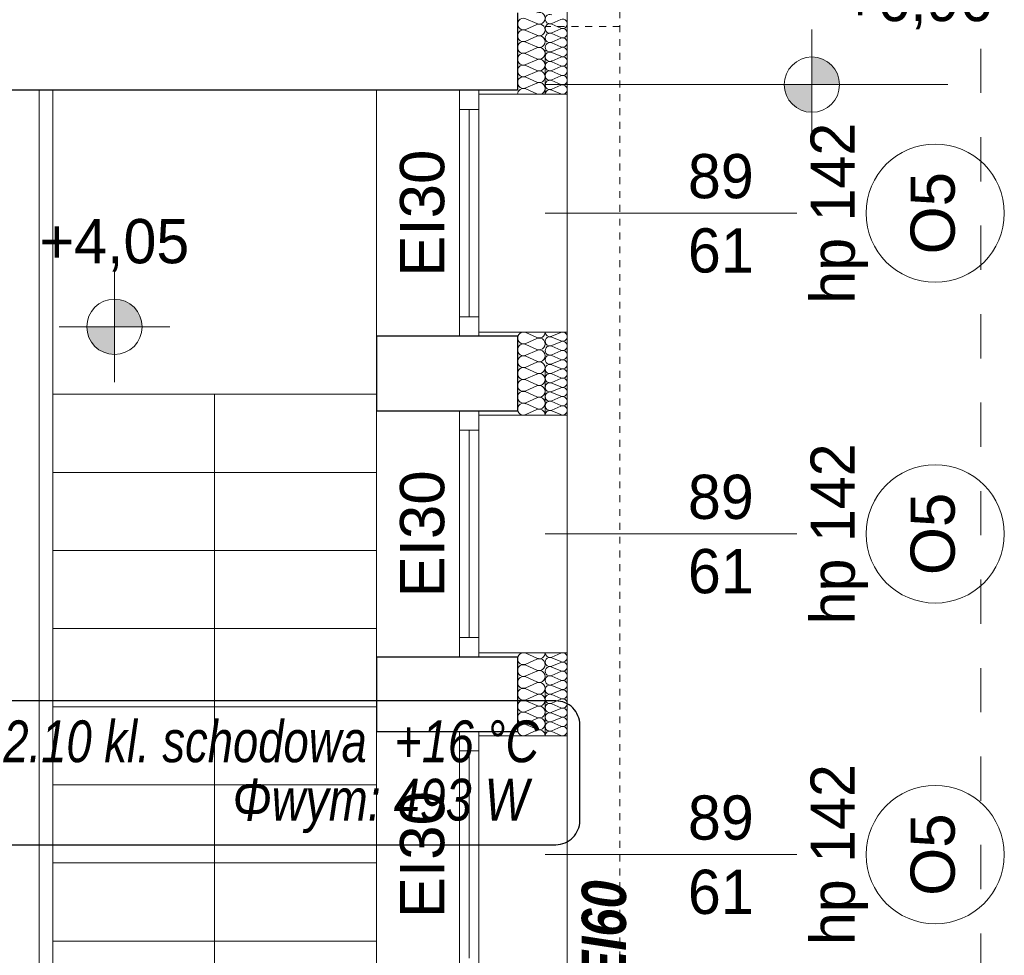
# Model space of a CAD drawing. Extents: x -440864 to -355682, y 13652 to 155872.
# Tile 161 of 179: x -416495 to -412935, y 97776 to 101160. Entities that reach past the tile are written whole.
import ezdxf
from ezdxf.lldxf.tags import DXFTag

# ---------------------------------------------------------------- set-up
doc = ezdxf.new("R2010")
doc.units = 0
doc.header["$MEASUREMENT"] = 0
doc.linetypes.add('Hidden Line', pattern=[50, 25, -25])
doc.linetypes.add('Przerywana', pattern=[320, 160, -160])
for name, color, linetype in [('#podkład', 252, 'Continuous'), ('Arch ocieplenie', 252, 'Continuous'), ('Inwent Izolacje', 252, 'Continuous'), ('INWENT RZĘDNE', 252, 'Continuous'), ('IS_Text_Konstrukcji', 7, 'Continuous')]:
    doc.layers.add(name, color=color, linetype=linetype)
for name, color, linetype, lineweight in [('Arch ocieplenie_Nr_Pióra__44', 252, 'Continuous', 13), ('Arch opisy okien_Nr_Pióra__9', 252, 'Continuous', 13), ('Arch opisy_Nr_Pióra__9', 252, 'Continuous', 13), ('Arch wykończenie_Nr_Pióra__3', 252, 'Continuous', 18), ('INWENT BALUSTRADY_Nr_Pióra__5', 252, 'Continuous', 13), ('INWENT DACH_Nr_Pióra__21', 252, 'Continuous', 9), ('Inwent Izolacje_Nr_Pióra__44', 252, 'Continuous', 13), ('INWENT OPISY_Nr_Pióra__21', 252, 'Continuous', 9), ('INWENT RZĘDNE_Nr_Pióra__21', 252, 'Continuous', 9), ('INWENT WYMIARY_Nr_Pióra__21', 252, 'Continuous', 9), ('INWENT. OKNA_Nr_Pióra__21', 252, 'Continuous', 9), ('INWENT. OKNA_Nr_Pióra__5', 252, 'Continuous', 13), ('INWENT.ŚCIANY_Nr_Pióra__1', 252, 'Continuous', 25), ('INWENT.ŚCIANY_Nr_Pióra__2', 252, 'Continuous', 13), ('INWENT.ŚCIANY_Nr_Pióra__21', 252, 'Continuous', 9), ('INWENT.ŚCIANY_Nr_Pióra__3', 252, 'Continuous', 18), ('Istniejące schody_Nr_Pióra__5', 252, 'Continuous', 13)]:
    doc.layers.add(name, color=color, linetype=linetype, lineweight=lineweight)
doc.styles.add('GENERATED_STYLE_1', font='txt')
doc.styles.add('GENERATED_STYLE_10', font='arial.ttf')
doc.styles.add('GENERATED_STYLE_2', font='txt')
doc.styles.add('GENERATED_STYLE_5', font='txt')
doc.styles.get("Standard").update_dxf_attribs({"font": 'arial.ttf', "width": 0.8, "bigfont": 'BIGFONT.SHX'})
tags = doc.linetypes.add('SOLID', pattern=[10, 10, 0]).pattern_tags.tags
tags[6:7] = [DXFTag(74, 4), DXFTag(75, 0), DXFTag(340, '0'), DXFTag(46, 0.0), DXFTag(50, 0.0), DXFTag(44, 0.0), DXFTag(45, 0.0)]
tags[4:5] = [DXFTag(74, 4), DXFTag(75, 0), DXFTag(340, '0'), DXFTag(46, 0.0), DXFTag(50, 0.0), DXFTag(44, 0.0), DXFTag(45, 0.0)]

# ---------------------------------------------------------------- blocks, each defined once
blk = doc.blocks.new('Izolacja cieplna 14_215', base_point=(-414694.9, 106877.6))
at = {"layer": 'Arch ocieplenie_Nr_Pióra__44', "linetype": 'Continuous'}
for p, q in [((-414665.1, 103001.1), (-414624.7, 102983.5)), ((-414624.7, 102979.9), (-414665.1, 102962.3)), ((-414665.1, 102958.7), (-414624.7, 102941.1)), ((-414624.7, 102937.6), (-414665.1, 102920)), ((-414665.1, 102916.4), (-414624.7, 102898.8)), ((-414624.7, 102895.2), (-414665.1, 102877.6)), ((-414665.1, 102874), (-414624.7, 102856.4)), ((-414624.7, 102852.9), (-414665.1, 102835.3)), ((-414665.1, 102831.7), (-414624.7, 102814.1)), ((-414624.7, 102810.5), (-414665.1, 102792.9)), ((-414665.1, 102789.4), (-414624.7, 102771.7)), ((-414624.7, 102768.2), (-414665.1, 102750.6)), ((-414665.1, 102747), (-414624.7, 102729.4))]:
    blk.add_line(p, q, dxfattribs=at)
for centre, start_param, end_param in [((-414616.2, 103002.9), 4.299595, 8.266775), ((-414673.7, 102981.7), 1.158004, 5.125183), ((-414673.7, 102939.3), 1.158004, 5.125183), ((-414616.2, 102960.5), 4.299595, 8.266775), ((-414673.7, 102897), 1.158004, 5.125183), ((-414616.2, 102918.2), 4.299595, 8.266775), ((-414616.2, 102875.8), 4.299595, 8.266775), ((-414673.7, 102854.7), 1.158004, 5.125183), ((-414616.2, 102833.5), 4.299595, 8.266775), ((-414673.7, 102812.3), 1.158004, 5.125183), ((-414616.2, 102791.1), 4.299595, 8.266775), ((-414673.7, 102770), 1.158004, 5.125183), ((-414616.2, 102748.8), 4.299595, 8.266775), ((-414673.7, 102727.6), 1.158004, 3.141593)]:
    blk.add_ellipse(centre, major_axis=(21.3, 0), ratio=0.995564, start_param=start_param, end_param=end_param, dxfattribs=at)
blk = doc.blocks.new('Izolacja cieplna 14_216', base_point=(-414594.9, 106877.6))
at = {"layer": 'Arch ocieplenie_Nr_Pióra__44', "linetype": 'Continuous'}
for p, q in [((-414538.8, 102998.3), (-414571.1, 102984.2)), ((-414571.1, 102981.3), (-414538.8, 102967.2)), ((-414538.8, 102964.3), (-414571.1, 102950.1)), ((-414571.1, 102947.3), (-414538.8, 102933.1)), ((-414538.8, 102930.3), (-414571.1, 102916.1)), ((-414571.1, 102913.3), (-414538.8, 102899.1)), ((-414538.8, 102896.3), (-414571.1, 102882.1)), ((-414571.1, 102879.3), (-414538.8, 102865.1)), ((-414538.8, 102862.2), (-414571.1, 102848.1)), ((-414571.1, 102845.2), (-414538.8, 102831.1)), ((-414538.8, 102828.2), (-414571.1, 102814.1)), ((-414571.1, 102811.2), (-414538.8, 102797.1)), ((-414538.8, 102794.2), (-414571.1, 102780.1)), ((-414571.1, 102777.2), (-414538.8, 102763.1)), ((-414538.8, 102760.2), (-414571.1, 102746)), ((-414571.1, 102743.2), (-414538.8, 102729))]:
    blk.add_line(p, q, dxfattribs=at)
for centre, start_param, end_param in [((-414577.9, 102999.7), 1.158004, 5.125183), ((-414532, 102982.7), 4.299595, 8.266775), ((-414577.9, 102965.7), 1.158004, 5.125183), ((-414577.9, 102931.7), 1.158004, 5.125183), ((-414532, 102948.7), 4.299595, 8.266775), ((-414577.9, 102897.7), 1.158004, 5.125183), ((-414532, 102914.7), 4.299595, 8.266775), ((-414577.9, 102863.7), 1.158004, 5.125183), ((-414532, 102880.7), 4.299595, 8.266775), ((-414577.9, 102829.7), 1.158004, 5.125183), ((-414532, 102846.7), 4.299595, 8.266775), ((-414577.9, 102795.6), 1.158004, 5.125183), ((-414532, 102812.7), 4.299595, 8.266775), ((-414577.9, 102761.6), 1.158004, 5.125183), ((-414532, 102778.6), 4.299595, 8.266775), ((-414577.9, 102727.6), 1.158004, 3.141593), ((-414532, 102744.6), 4.299595, 8.266775)]:
    blk.add_ellipse(centre, major_axis=(17, 0), ratio=0.999637, start_param=start_param, end_param=end_param, dxfattribs=at)
blk = doc.blocks.new('Izolacja cieplna 14_217', base_point=(-414594.9, 101867.6))
at = {"layer": 'Arch ocieplenie_Nr_Pióra__44', "linetype": 'Continuous'}
for p, q in [((-414538.8, 101866.2), (-414571.1, 101852.3)), ((-414571.1, 101849.5), (-414538.8, 101835.7)), ((-414538.8, 101832.9), (-414571.1, 101819)), ((-414571.1, 101816.2), (-414538.8, 101802.3)), ((-414538.8, 101799.5), (-414571.1, 101785.7)), ((-414571.1, 101782.9), (-414538.8, 101769)), ((-414538.8, 101766.2), (-414571.1, 101752.3)), ((-414571.1, 101749.5), (-414538.8, 101735.7)), ((-414538.8, 101732.9), (-414571.1, 101719)), ((-414571.1, 101716.2), (-414538.8, 101702.3)), ((-414538.8, 101699.5), (-414571.1, 101685.7)), ((-414571.1, 101682.9), (-414538.8, 101669)), ((-414538.8, 101666.2), (-414571.1, 101652.3)), ((-414571.1, 101649.5), (-414538.8, 101635.7)), ((-414538.8, 101632.9), (-414571.1, 101619)), ((-414571.1, 101616.2), (-414538.8, 101602.3)), ((-414538.8, 101599.5), (-414571.1, 101585.7)), ((-414571.1, 101582.9), (-414538.8, 101569))]:
    blk.add_line(p, q, dxfattribs=at)
for centre, start_param, end_param in [((-414577.9, 101834.3), 1.158004, 5.125183), ((-414577.9, 101867.6), 3.141593, 5.125182), ((-414532, 101850.9), 4.299595, 8.266775), ((-414577.9, 101800.9), 1.158004, 5.125183), ((-414532, 101817.6), 4.299595, 8.266775), ((-414577.9, 101767.6), 1.158004, 5.125183), ((-414532, 101784.3), 4.299595, 8.266775), ((-414577.9, 101734.3), 1.158004, 5.125183), ((-414532, 101750.9), 4.299595, 8.266775), ((-414577.9, 101700.9), 1.158004, 5.125183), ((-414532, 101717.6), 4.299595, 8.266775), ((-414577.9, 101667.6), 1.158004, 5.125183), ((-414532, 101684.3), 4.299595, 8.266775), ((-414532, 101650.9), 4.299595, 8.266775), ((-414577.9, 101634.3), 1.158004, 5.125183), ((-414532, 101617.6), 4.299595, 8.266775), ((-414577.9, 101600.9), 1.158004, 5.125183), ((-414532, 101584.3), 4.299595, 8.266775), ((-414577.9, 101567.6), 1.158004, 3.141593)]:
    blk.add_ellipse(centre, major_axis=(17, 0), ratio=0.979564, start_param=start_param, end_param=end_param, dxfattribs=at)
blk = doc.blocks.new('Izolacja cieplna 14_218', base_point=(-414594.9, 100707.6))
at = {"layer": 'Arch ocieplenie_Nr_Pióra__44', "linetype": 'Continuous'}
for p, q in [((-414538.8, 100706.2), (-414571.1, 100692.3)), ((-414571.1, 100689.5), (-414538.8, 100675.7)), ((-414538.8, 100672.9), (-414571.1, 100659)), ((-414571.1, 100656.2), (-414538.8, 100642.3)), ((-414538.8, 100639.5), (-414571.1, 100625.7)), ((-414571.1, 100622.9), (-414538.8, 100609)), ((-414538.8, 100606.2), (-414571.1, 100592.3)), ((-414571.1, 100589.5), (-414538.8, 100575.7)), ((-414538.8, 100572.9), (-414571.1, 100559)), ((-414571.1, 100556.2), (-414538.8, 100542.3)), ((-414538.8, 100539.5), (-414571.1, 100525.7)), ((-414571.1, 100522.9), (-414538.8, 100509)), ((-414538.8, 100506.2), (-414571.1, 100492.3)), ((-414571.1, 100489.5), (-414538.8, 100475.7)), ((-414538.8, 100472.9), (-414571.1, 100459)), ((-414571.1, 100456.2), (-414538.8, 100442.3)), ((-414538.8, 100439.5), (-414571.1, 100425.7)), ((-414571.1, 100422.9), (-414538.8, 100409))]:
    blk.add_line(p, q, dxfattribs=at)
for centre, start_param, end_param in [((-414577.9, 100707.6), 3.141593, 5.125182), ((-414532, 100690.9), 4.299595, 8.266775), ((-414577.9, 100674.3), 1.158004, 5.125183), ((-414532, 100657.6), 4.299595, 8.266775), ((-414577.9, 100640.9), 1.158004, 5.125183), ((-414532, 100624.3), 4.299595, 8.266775), ((-414577.9, 100607.6), 1.158004, 5.125183), ((-414532, 100590.9), 4.299595, 8.266775), ((-414577.9, 100574.3), 1.158004, 5.125183), ((-414532, 100557.6), 4.299595, 8.266775), ((-414577.9, 100540.9), 1.158004, 5.125183), ((-414532, 100524.3), 4.299595, 8.266775), ((-414577.9, 100507.6), 1.158004, 5.125183), ((-414532, 100490.9), 4.299595, 8.266775), ((-414577.9, 100474.3), 1.158004, 5.125183), ((-414577.9, 100440.9), 1.158004, 5.125183), ((-414532, 100457.6), 4.299595, 8.266775), ((-414577.9, 100407.6), 1.158004, 3.141593), ((-414532, 100424.3), 4.299595, 8.266775)]:
    blk.add_ellipse(centre, major_axis=(17, 0), ratio=0.979564, start_param=start_param, end_param=end_param, dxfattribs=at)
blk = doc.blocks.new('Izolacja cieplna 14_339', base_point=(-414594.9, 100407.6))
at = {"layer": 'Inwent Izolacje_Nr_Pióra__44', "linetype": 'Continuous'}
for p, q in [((-414624.7, 100688), (-414665.1, 100705.8)), ((-414665.1, 100666.6), (-414624.7, 100684.4)), ((-414624.7, 100645.1), (-414665.1, 100663)), ((-414665.1, 100623.7), (-414624.7, 100641.5)), ((-414624.7, 100602.3), (-414665.1, 100620.1)), ((-414665.1, 100580.8), (-414624.7, 100598.7)), ((-414624.7, 100559.4), (-414665.1, 100577.2)), ((-414665.1, 100538), (-414624.7, 100555.8)), ((-414624.7, 100516.6), (-414665.1, 100534.4)), ((-414665.1, 100495.1), (-414624.7, 100513)), ((-414624.7, 100473.7), (-414665.1, 100491.5)), ((-414665.1, 100452.3), (-414624.7, 100470.1)), ((-414624.7, 100430.8), (-414665.1, 100448.7)), ((-414665.1, 100409.4), (-414624.7, 100427.2))]:
    blk.add_line(p, q, dxfattribs=at)
for centre, start_param, end_param in [((-414673.7, 100686.2), 5.870392, 9.837571), ((-414616.2, 100707.6), 2.7288, 4.712389), ((-414616.2, 100664.8), 2.7288, 6.695979), ((-414673.7, 100643.3), 5.870392, 9.837571), ((-414616.2, 100621.9), 2.7288, 6.695979), ((-414673.7, 100600.5), 5.870392, 9.837571), ((-414616.2, 100579), 2.7288, 6.695979), ((-414673.7, 100557.6), 5.870392, 9.837571), ((-414673.7, 100514.8), 5.870392, 9.837571), ((-414616.2, 100536.2), 2.7288, 6.695979), ((-414673.7, 100471.9), 5.870392, 9.837571), ((-414616.2, 100493.3), 2.7288, 6.695979), ((-414616.2, 100450.5), 2.7288, 6.695979), ((-414673.7, 100429), 5.870392, 9.837571), ((-414616.2, 100407.6), 4.712389, 6.695979)]:
    blk.add_ellipse(centre, major_axis=(0, 21.4), ratio=0.992498, start_param=start_param, end_param=end_param, dxfattribs=at)
blk = doc.blocks.new('Izolacja cieplna 14_340', base_point=(-414594.9, 101567.6))
at = {"layer": 'Inwent Izolacje_Nr_Pióra__44', "linetype": 'Continuous'}
for p, q in [((-414624.7, 101848), (-414665.1, 101865.8)), ((-414665.1, 101826.6), (-414624.7, 101844.4)), ((-414624.7, 101805.1), (-414665.1, 101823)), ((-414665.1, 101783.7), (-414624.7, 101801.5)), ((-414624.7, 101762.3), (-414665.1, 101780.1)), ((-414665.1, 101740.8), (-414624.7, 101758.7)), ((-414624.7, 101719.4), (-414665.1, 101737.2)), ((-414665.1, 101698), (-414624.7, 101715.8)), ((-414624.7, 101676.6), (-414665.1, 101694.4)), ((-414665.1, 101655.1), (-414624.7, 101673)), ((-414624.7, 101633.7), (-414665.1, 101651.5)), ((-414665.1, 101612.3), (-414624.7, 101630.1)), ((-414624.7, 101590.8), (-414665.1, 101608.7)), ((-414665.1, 101569.4), (-414624.7, 101587.2))]:
    blk.add_line(p, q, dxfattribs=at)
for centre, start_param, end_param in [((-414673.7, 101846.2), 5.870392, 9.837571), ((-414616.2, 101867.6), 2.7288, 4.712389), ((-414616.2, 101824.8), 2.7288, 6.695979), ((-414673.7, 101803.3), 5.870392, 9.837571), ((-414673.7, 101760.5), 5.870392, 9.837571), ((-414616.2, 101781.9), 2.7288, 6.695979), ((-414673.7, 101717.6), 5.870392, 9.837571), ((-414616.2, 101739), 2.7288, 6.695979), ((-414616.2, 101696.2), 2.7288, 6.695979), ((-414673.7, 101674.8), 5.870392, 9.837571), ((-414616.2, 101653.3), 2.7288, 6.695979), ((-414673.7, 101631.9), 5.870392, 9.837571), ((-414616.2, 101610.5), 2.7288, 6.695979), ((-414673.7, 101589), 5.870392, 9.837571), ((-414616.2, 101567.6), 4.712389, 6.695979)]:
    blk.add_ellipse(centre, major_axis=(0, 21.4), ratio=0.992498, start_param=start_param, end_param=end_param, dxfattribs=at)
blk = doc.blocks.new('Koty wysokościowe_33', base_point=(-416152.2, 101886.8))
at = {"layer": 'INWENT RZĘDNE_Nr_Pióra__21', "linetype": 'Continuous'}
for points in [[(-416152.2, 101886.8), (-416052.2, 101886.8), (-416059.8, 101925.1), (-416081.5, 101957.5), (-416113.9, 101979.2), (-416152.2, 101986.8)], [(-416152.2, 101886.8), (-416252.2, 101886.8), (-416244.6, 101848.5), (-416222.9, 101816.1), (-416190.5, 101794.4), (-416152.2, 101786.8)]]:
    blk.add_hatch(color=256, dxfattribs=at).paths.add_polyline_path(points, flags=0)
for p, q in [((-416152.2, 101686.8), (-416152.2, 102086.8)), ((-416352.2, 101886.8), (-415952.2, 101886.8))]:
    blk.add_line(p, q, dxfattribs=at)
blk.add_circle((-416152.2, 101886.8), 100, dxfattribs=at)
at = {"layer": 'INWENT RZĘDNE_Nr_Pióra__21', "insert": (-416423, 102086.8), "char_height": 160, "attachment_point": 7, "style": 'GENERATED_STYLE_2'}
blk.add_mtext('{+4,05}', dxfattribs=at)
blk = doc.blocks.new('Koty wysokościowe_34', base_point=(-413630.6, 102762.6))
at = {"layer": 'INWENT RZĘDNE_Nr_Pióra__21', "linetype": 'Continuous'}
for points in [[(-413630.6, 102762.6), (-413530.6, 102762.6), (-413538.2, 102800.9), (-413559.9, 102833.3), (-413592.4, 102855), (-413630.6, 102862.6)], [(-413630.6, 102762.6), (-413730.6, 102762.6), (-413723, 102724.3), (-413701.3, 102691.9), (-413668.9, 102670.2), (-413630.6, 102662.6)]]:
    blk.add_hatch(color=256, dxfattribs=at).paths.add_polyline_path(points, flags=0)
for p, q in [((-413630.6, 102562.6), (-413630.6, 102962.6)), ((-413830.6, 102762.6), (-413430.6, 102762.6))]:
    blk.add_line(p, q, dxfattribs=at)
blk.add_circle((-413630.6, 102762.6), 100, dxfattribs=at)
at = {"layer": 'INWENT RZĘDNE_Nr_Pióra__21', "insert": (-413518.9, 102962.6), "char_height": 160, "attachment_point": 7, "style": 'GENERATED_STYLE_2'}
blk.add_mtext('{+6,96}', dxfattribs=at)
blk = doc.blocks.new('poddasze')
at = {"layer": 'Arch opisy_Nr_Pióra__9', "color": 252, "linetype": 'Continuous'}
for centre in [(-413184.9, 86460.1), (-413184.9, 85300.1), (-413184.9, 84140.1)]:
    blk.add_circle(centre, 250, dxfattribs=at)
at = {"layer": 'Arch wykończenie_Nr_Pióra__3', "color": 252, "linetype": 'Continuous'}
for p, q in [((-414514.9, 91140.1), (-414514.9, 86890.1)), ((-414514.9, 86030.1), (-414514.9, 85730.1)), ((-414514.9, 84870.1), (-414514.9, 84570.1))]:
    blk.add_line(p, q, dxfattribs=at)
at = {"layer": 'INWENT BALUSTRADY_Nr_Pióra__5', "color": 252, "linetype": 'Continuous'}
blk.add_line((-416424.9, 82415.1), (-416424.9, 86905.1), dxfattribs=at)
at = {"layer": 'INWENT DACH_Nr_Pióra__21', "color": 252, "linetype": 'Hidden Line'}
for p, q in [((-414324.9, 81165.1), (-414324.9, 89495)), ((-414324.9, 87135), (-414594.9, 87135))]:
    blk.add_line(p, q, dxfattribs=at)
at = {"layer": 'INWENT DACH_Nr_Pióra__21', "color": 252, "linetype": 'Continuous'}
blk.add_line((-414594.9, 86925.1), (-413139.4, 86925.1), dxfattribs=at)
at = {"layer": 'INWENT OPISY_Nr_Pióra__21', "color": 252, "linetype": 'Przerywana'}
blk.add_line((-413019.4, 76335.1), (-413019.4, 91715.1), dxfattribs=at)
at = {"layer": 'INWENT. OKNA_Nr_Pióra__5', "color": 252, "linetype": 'Continuous'}
for p, q in [((-414904.9, 86905.1), (-414904.9, 86015.1)), ((-414834.9, 86905.1), (-414904.9, 86905.1)), ((-414834.9, 86905.1), (-414834.9, 86015.1)), ((-414834.9, 86835.1), (-414904.9, 86835.1)), ((-414869.9, 86835.1), (-414869.9, 86085.1)), ((-414594.9, 86460.1), (-413684.9, 86460.1)), ((-414834.9, 86085.1), (-414904.9, 86085.1)), ((-414834.9, 86015.1), (-414904.9, 86015.1)), ((-414904.9, 85745.1), (-414904.9, 84855.1)), ((-414834.9, 85745.1), (-414904.9, 85745.1)), ((-414834.9, 85745.1), (-414834.9, 84855.1)), ((-414834.9, 85675.1), (-414904.9, 85675.1)), ((-414869.9, 85675.1), (-414869.9, 84925.1)), ((-414594.9, 85300.1), (-413684.9, 85300.1)), ((-414834.9, 84925.1), (-414904.9, 84925.1)), ((-414834.9, 84855.1), (-414904.9, 84855.1)), ((-414904.9, 84585.1), (-414904.9, 83695.1)), ((-414834.9, 84585.1), (-414904.9, 84585.1)), ((-414834.9, 84585.1), (-414834.9, 83695.1)), ((-414834.9, 84515.1), (-414904.9, 84515.1)), ((-414869.9, 84515.1), (-414869.9, 83765.1)), ((-414594.9, 84140.1), (-413684.9, 84140.1))]:
    blk.add_line(p, q, dxfattribs=at)
at = {"layer": 'INWENT.ŚCIANY_Nr_Pióra__1', "color": 252, "linetype": 'Continuous'}
for p, q in [((-414694.9, 87185.1), (-414694.9, 86905.1)), ((-415204.9, 86905.1), (-418414.9, 86905.1)), ((-414694.9, 86905.1), (-415204.9, 86905.1)), ((-414694.9, 86015.1), (-415204.9, 86015.1)), ((-415204.9, 86015.1), (-415204.9, 85745.1)), ((-414694.9, 86015.1), (-414694.9, 85745.1)), ((-415204.9, 85745.1), (-414694.9, 85745.1)), ((-415204.9, 84855.1), (-414694.9, 84855.1)), ((-415204.9, 84855.1), (-415204.9, 84585.1)), ((-414694.9, 84855.1), (-414694.9, 84585.1)), ((-415204.9, 84585.1), (-414694.9, 84585.1))]:
    blk.add_line(p, q, dxfattribs=at)
at = {"layer": 'INWENT.ŚCIANY_Nr_Pióra__2', "color": 252, "linetype": 'Przerywana'}
for p, q in [((-414594.9, 86890.1), (-414594.9, 91415.1)), ((-414594.9, 85730.1), (-414594.9, 86030.1)), ((-414594.9, 84570.1), (-414594.9, 84870.1))]:
    blk.add_line(p, q, dxfattribs=at)
at = {"layer": 'INWENT.ŚCIANY_Nr_Pióra__21', "color": 252, "linetype": 'Continuous'}
for p, q in [((-414514.9, 86890.1), (-414514.9, 86030.1)), ((-414514.9, 84870.1), (-414514.9, 85730.1)), ((-414514.9, 83710.1), (-414514.9, 84570.1))]:
    blk.add_line(p, q, dxfattribs=at)
at = {"layer": 'INWENT.ŚCIANY_Nr_Pióra__3', "color": 252, "linetype": 'Continuous'}
for p, q in [((-414514.9, 86890.1), (-414834.9, 86890.1)), ((-414514.9, 86030.1), (-414834.9, 86030.1)), ((-414514.9, 85730.1), (-414834.9, 85730.1)), ((-414514.9, 84870.1), (-414834.9, 84870.1)), ((-414514.9, 84570.1), (-414834.9, 84570.1))]:
    blk.add_line(p, q, dxfattribs=at)
at = {"layer": 'Istniejące schody_Nr_Pióra__5', "color": 252, "linetype": 'Continuous'}
for p, q in [((-416374.9, 82415.1), (-416374.9, 86905.1)), ((-415204.9, 82415.1), (-415204.9, 86905.1)), ((-415204.9, 85805.1), (-416374.9, 85805.1)), ((-415789.9, 85805.1), (-415789.9, 82415.1)), ((-415204.9, 85522.6), (-416374.9, 85522.6)), ((-415204.9, 85240.1), (-416374.9, 85240.1)), ((-415204.9, 84957.6), (-416374.9, 84957.6)), ((-415204.9, 84675.1), (-416374.9, 84675.1)), ((-415204.9, 84392.6), (-416374.9, 84392.6)), ((-415204.9, 84110.1), (-416374.9, 84110.1)), ((-415204.9, 83827.6), (-416374.9, 83827.6))]:
    blk.add_line(p, q, dxfattribs=at)
at = {"layer": 'Arch ocieplenie', "color": 252, "linetype": 'Continuous', "lineweight": 13}
for name, p in [('Izolacja cieplna 14_215', (-414694.9, 91040.1)), ('Izolacja cieplna 14_216', (-414594.9, 91040.1)), ('Izolacja cieplna 14_217', (-414594.9, 86030.1)), ('Izolacja cieplna 14_218', (-414594.9, 84870.1))]:
    blk.add_blockref(name, p, dxfattribs=at)
at = {"layer": 'Inwent Izolacje', "color": 252, "linetype": 'Continuous', "lineweight": 13}
for name, p in [('Izolacja cieplna 14_340', (-414594.9, 85730.1)), ('Izolacja cieplna 14_339', (-414594.9, 84570.1))]:
    blk.add_blockref(name, p, dxfattribs=at)
at = {"layer": 'INWENT RZĘDNE', "color": 252}
for name, p in [('Koty wysokościowe_34', (-413630.6, 86925.1)), ('Koty wysokościowe_33', (-416152.2, 86049.2))]:
    blk.add_blockref(name, p, dxfattribs=at)
at = {"layer": 'Arch opisy okien_Nr_Pióra__9', "color": 252, "linetype": 'Continuous', "char_height": 160, "attachment_point": 2, "rotation": 90, "style": 'GENERATED_STYLE_10'}
for s, insert in [('{EI30}', (-415119.8, 86460.1)), ('{O5}', (-413274.1, 86460.1)), ('{EI30}', (-415119.8, 85300.1)), ('{O5}', (-413274.1, 85300.1)), ('{EI30}', (-415119.8, 84140.1)), ('{O5}', (-413274.1, 84140.1))]:
    blk.add_mtext(s, dxfattribs=dict(at, insert=insert))
at = {"layer": 'INWENT WYMIARY_Nr_Pióra__21', "color": 252, "linetype": 'Continuous', "insert": (-414300.4, 82967.7), "char_height": 160, "attachment_point": 8, "rotation": 90, "style": 'GENERATED_STYLE_1'}
blk.add_mtext('\\A1;{\\fArial Narrow Zachodni|b0|i1|c0|p34;ŚCIANA W KLASIE \\fArial Narrow Zachodni|b1|i1|c0|p34;REI60}', dxfattribs=at)
at = {"layer": 'INWENT. OKNA_Nr_Pióra__21', "color": 252, "linetype": 'Continuous', "char_height": 160, "attachment_point": 2, "rotation": 90, "style": 'GENERATED_STYLE_5'}
for insert in [(-413635.6, 86460.1), (-413635.6, 85300.1), (-413635.6, 84140.1)]:
    blk.add_mtext('{hp 142}', dxfattribs=dict(at, insert=insert))
at = {"layer": 'INWENT. OKNA_Nr_Pióra__21', "color": 252, "linetype": 'Continuous', "char_height": 160, "width": 709.227, "attachment_point": 2, "line_spacing_factor": 1.007581, "style": 'GENERATED_STYLE_5'}
for insert in [(-413959.9, 86674.2), (-413959.9, 85514.2), (-413959.9, 84354.2)]:
    blk.add_mtext('{89\\P61}', dxfattribs=dict(at, insert=insert))

msp = doc.modelspace()

# ---------------------------------------------------------------- block references
at = {"layer": '#podkład', "color": 3, "lineweight": 50}
msp.add_blockref('poddasze', (0, 14000), dxfattribs=at)

# ---------------------------------------------------------------- next in the draw order: linework, layer by layer
at = {"layer": 'IS_Text_Konstrukcji', "linetype": 'SOLID', "ltscale": 10}
msp.add_lwpolyline([(-416893, 98176.1), (-414556.4, 98176.1, 0.414214), (-414469.7, 98262.8), (-414469.7, 98609.4, 0.414214), (-414556.4, 98696.1), (-416893, 98696.1, 0.414214), (-416979.7, 98609.4), (-416979.7, 98262.8, 0.414214), (-416893, 98176.1)], format="xyb", dxfattribs=at)

# ---------------------------------------------------------------- next in the draw order: texts
at = {"layer": 'IS_Text_Konstrukcji', "linetype": 'SOLID', "ltscale": 10, "char_height": 151.2}
for s, insert, attachment_point in [('\\fArial|b0|i1;2.10 kl. schodowa', (-415239.7, 98472.1), 9), ('\\fArial|b0|i1;+16 °C', (-415139.7, 98472.1), 7), ('\\fArial|b0|i1;Φwym: 493 W', (-415189.7, 98414.5), 2)]:
    msp.add_mtext(s, dxfattribs=dict(at, insert=insert, attachment_point=attachment_point))

doc.saveas('drawing.dxf')
